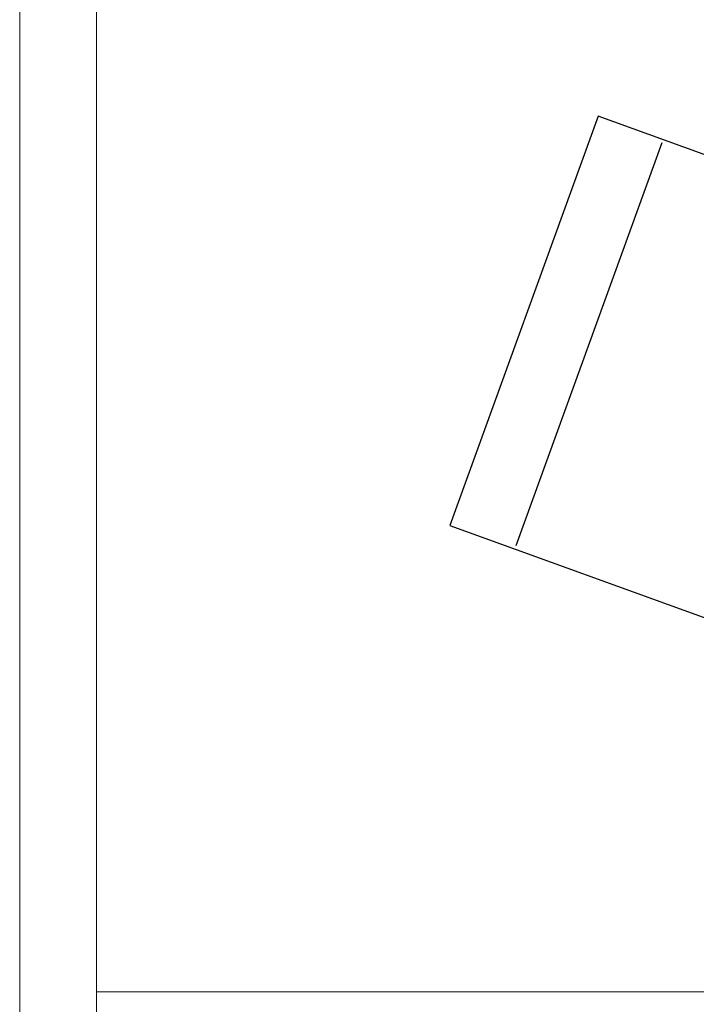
# Model space of a CAD drawing. Header units: millimetres. Extents: x 0 to 6535399, y 0 to 6021678.
# Tile 20 of 59: x 6532990.22 to 6532992.87, y 6021279.18 to 6021283.03. Entities that reach past the tile are written whole.
import ezdxf

# ---------------------------------------------------------------- set-up
doc = ezdxf.new("R2010")
doc.units = ezdxf.units.MM
for name, color, linetype, lineweight in [('Linia przekroju (ISO)', 7, 'Continuous', 25), ('PZT', 7, 'Continuous', 5), ('PZT_plac zabaw', 7, 'Continuous', 15), ('Widoczne (ISO)', 7, 'Continuous', 25)]:
    doc.layers.add(name, color=color, linetype=linetype, lineweight=lineweight)

# ---------------------------------------------------------------- blocks, each defined once
blk = doc.blocks.new('hu stawka podwójna')
at = {"layer": 'Linia przekroju (ISO)'}
blk.add_line((25, 500), (3125, 500), dxfattribs=at)
at = {"layer": 'Widoczne (ISO)'}
for p, q in [((0, 2982.4), (0, 0)), ((3150, 0), (3150, 2982.4)), ((0, 0), (3150, 0))]:
    blk.add_line(p, q, dxfattribs=at)

msp = doc.modelspace()

# ---------------------------------------------------------------- linework, layer by layer
at = {"layer": 'PZT', "linetype": 'ByBlock'}
for points in [[(6532990.2233, 6021274.9264), (6533040.2233, 6021274.9264), (6533040.2233, 6021449.4264), (6532990.2233, 6021449.4264)], [(6532990.5233, 6021275.2264), (6533039.9233, 6021275.2264), (6533039.9233, 6021435.2264), (6532990.5233, 6021435.2264)]]:
    msp.add_lwpolyline(points, close=True, dxfattribs=at)
at = {"layer": 'PZT', "color": 7, "lineweight": 20}
for points in [[(6532990.5233, 6021279.2264), (6532998.5233, 6021279.2264), (6532998.5233, 6021283.2264), (6532990.5233, 6021283.2264)], [(6532990.5233, 6021275.2264), (6532998.5233, 6021275.2264), (6532998.5233, 6021279.2264), (6532990.5233, 6021279.2264)]]:
    msp.add_lwpolyline(points, close=True, dxfattribs=at)

# ---------------------------------------------------------------- block references
at = {"layer": 'PZT_plac zabaw', "xscale": 0.00054, "yscale": 0.00054, "zscale": 0.00054, "rotation": 250.075722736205}
msp.add_blockref('hu stawka podwójna', (6532992.483, 6021282.6484), dxfattribs=at)

doc.saveas('drawing.dxf')
